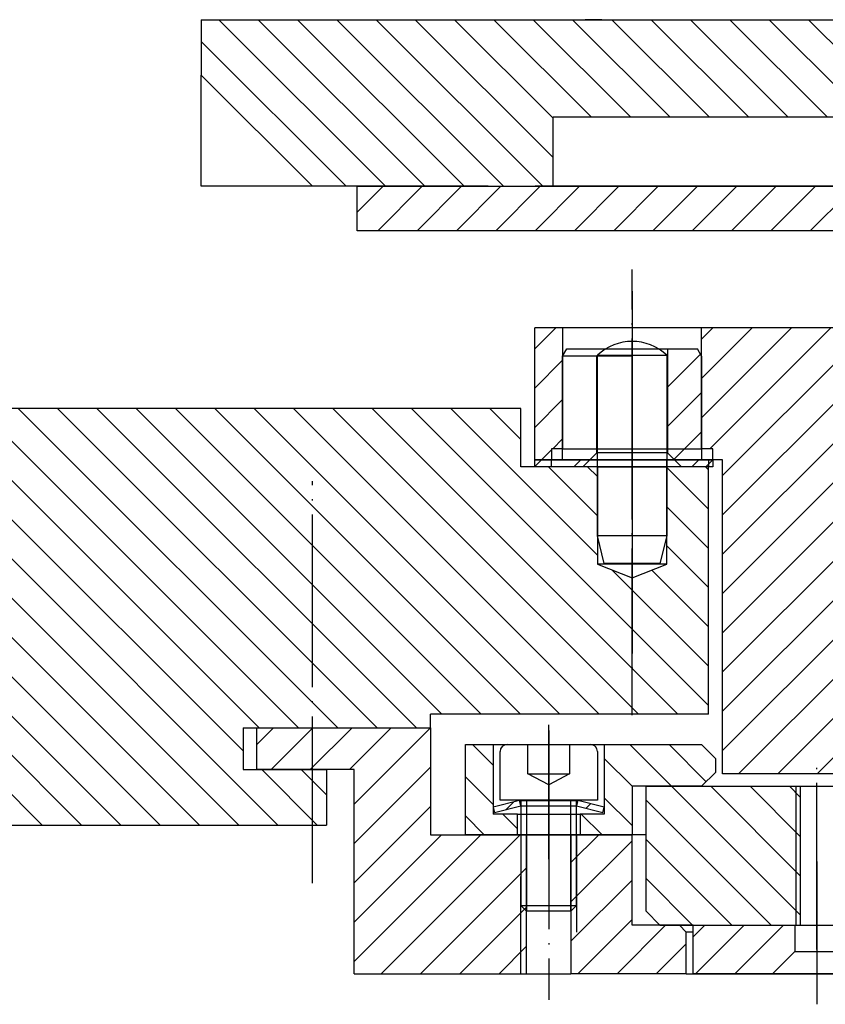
# Model space of a CAD drawing. Extents: x -1763 to 4575, y -3429 to 1051.
# Tile 5 of 80: x -169 to -111, y -2513 to -2442. Entities that reach past the tile are written whole.
import ezdxf

# ---------------------------------------------------------------- set-up
doc = ezdxf.new("R2010")
doc.units = 0
doc.linetypes.add('DASHED', pattern=[15, 7, -8])
doc.linetypes.add('DOT_CENTER', pattern=[14, 12, -1, 0, -1])
doc.layers.add('1', color=7, linetype='CONTINUOUS')
pattern_1 = [(45, (0, 0), (-1.4142136, 1.4142136), [])]
pattern_2 = [(135, (0, 0), (-1.4142136, -1.4142136), [])]

# ---------------------------------------------------------------- blocks, each defined once
blk = doc.blocks.new('SPRING_WASHER__141', base_point=(-135, -2499.548))
at = {"layer": '1', "linetype": 'CONTINUOUS'}
h = blk.add_hatch(dxfattribs=at)
h.set_pattern_fill('USER', color=3, scale=2, angle=45, pattern_type=0)
h.set_pattern_definition(pattern_1)
h.paths.add_polyline_path([(-133.097, -2497.975), (-133, -2498.364), (-134.903, -2498.839), (-135, -2498.451)])
h = blk.add_hatch(dxfattribs=at)
h.set_pattern_fill('USER', color=3, scale=2, angle=45, pattern_type=0)
h.set_pattern_definition(pattern_1)
h.paths.add_polyline_path([(-127, -2498.451), (-127.097, -2498.839), (-129, -2498.364), (-128.903, -2497.975)])
at = {"layer": '1', "color": 3, "linetype": 'DOT_CENTER'}
blk.add_line((-131, -2497.138), (-131, -2499.548), dxfattribs=at)
at = {"layer": '1', "color": 3, "linetype": 'CONTINUOUS'}
for p, q in [((-133.097, -2497.975), (-135, -2498.451)), ((-135, -2498.451), (-134.903, -2498.839)), ((-134.903, -2498.839), (-133, -2498.364)), ((-133, -2498.364), (-133.097, -2497.975)), ((-133.097, -2497.975), (-131, -2497.975)), ((-133, -2498.364), (-131, -2498.364)), ((-131, -2497.975), (-128.903, -2497.975)), ((-131, -2498.364), (-129, -2498.364)), ((-128.903, -2497.975), (-129, -2498.364)), ((-129, -2498.364), (-127.097, -2498.839)), ((-127, -2498.451), (-128.903, -2497.975)), ((-127.097, -2498.839), (-127, -2498.451))]:
    blk.add_line(p, q, dxfattribs=at)
blk = doc.blocks.new('SCREW_M4__142', base_point=(-134.5, -2510.451))
at = {"layer": '1', "color": 1, "linetype": 'DOT_CENTER'}
for p, q in [((-131, -2492.939), (-131, -2495.251)), ((-131, -2495.251), (-131, -2506.451))]:
    blk.add_line(p, q, dxfattribs=at)
at = {"layer": '1', "color": 7, "linetype": 'CONTINUOUS'}
for p, q in [((-134, -2493.951), (-132.5, -2493.951)), ((-132.5, -2493.951), (-129.5, -2493.951)), ((-129.5, -2493.951), (-128, -2493.951)), ((-134.5, -2497.951), (-134.5, -2494.451)), ((-127.5, -2494.451), (-127.5, -2497.951)), ((-133, -2497.951), (-134.5, -2497.951)), ((-133, -2497.951), (-133, -2500.451)), ((-132.6, -2497.951), (-133, -2497.951)), ((-129.4, -2497.951), (-132.6, -2497.951)), ((-129, -2497.951), (-129.4, -2497.951)), ((-129, -2500.451), (-129, -2497.951)), ((-127.5, -2497.951), (-129, -2497.951)), ((-133, -2500.451), (-133, -2505.551)), ((-129, -2505.551), (-129, -2500.451)), ((-132.6, -2505.951), (-133, -2505.551)), ((-133, -2505.551), (-129, -2505.551)), ((-129, -2505.551), (-129.4, -2505.951)), ((-129.4, -2505.951), (-132.6, -2505.951))]:
    blk.add_line(p, q, dxfattribs=at)
at = {"layer": '1', "color": 1, "linetype": 'DASHED'}
for p, q in [((-132.5, -2496.051), (-132.5, -2493.951)), ((-129.5, -2493.951), (-129.5, -2496.051)), ((-131, -2496.851), (-132.5, -2496.051)), ((-132.5, -2496.051), (-129.5, -2496.051)), ((-129.5, -2496.051), (-131, -2496.851)), ((-132.6, -2497.951), (-132.6, -2500.451)), ((-129.4, -2500.451), (-129.4, -2497.951)), ((-132.6, -2500.451), (-132.6, -2505.951)), ((-129.4, -2505.951), (-129.4, -2500.451))]:
    blk.add_line(p, q, dxfattribs=at)
at = {"layer": '1', "color": 7, "linetype": 'CONTINUOUS'}
for centre, start, end in [((-134, -2494.451), 90, 180), ((-128, -2494.451), 0, 90)]:
    blk.add_arc(centre, 0.5, start, end, dxfattribs=at)
blk = doc.blocks.new('CLAMP_PC__143', base_point=(-137, -2502.205))
at = {"layer": '1', "linetype": 'CONTINUOUS'}
h = blk.add_hatch(dxfattribs=at)
h.set_pattern_fill('USER', color=1, scale=2, angle=135, pattern_type=0)
h.set_pattern_definition(pattern_2)
h.paths.add_polyline_path([(-135, -2493.951), (-135, -2498.951), (-133.25, -2498.951), (-133.25, -2500.451), (-137, -2500.451), (-137, -2493.951)])
h = blk.add_hatch(dxfattribs=at)
h.set_pattern_fill('USER', color=1, scale=2, angle=135, pattern_type=0)
h.set_pattern_definition(pattern_2)
h.paths.add_polyline_path([(-120, -2493.951), (-119, -2494.951), (-119, -2495.951), (-120, -2496.951), (-125, -2496.951), (-125, -2500.451), (-128.75, -2500.451), (-128.75, -2498.951), (-127, -2498.951), (-127, -2493.951)])
at = {"layer": '1', "color": 1, "linetype": 'DOT_CENTER'}
blk.add_line((-131, -2502.205), (-131, -2492.535), dxfattribs=at)
at = {"layer": '1', "color": 1, "linetype": 'CONTINUOUS'}
for p, q in [((-137, -2500.451), (-137, -2493.951)), ((-137, -2493.951), (-135, -2493.951)), ((-135, -2493.951), (-135, -2498.951)), ((-135, -2493.951), (-127, -2493.951)), ((-127, -2493.951), (-127, -2498.951)), ((-127, -2493.951), (-120, -2493.951)), ((-119, -2494.951), (-120, -2493.951)), ((-119, -2494.951), (-119, -2495.951)), ((-120, -2496.951), (-119, -2495.951)), ((-120, -2496.951), (-125, -2496.951)), ((-125, -2496.951), (-125, -2500.451)), ((-133.25, -2498.951), (-135, -2498.951)), ((-133.25, -2500.451), (-133.25, -2498.951)), ((-133.25, -2498.951), (-128.75, -2498.951)), ((-127, -2498.951), (-128.75, -2498.951)), ((-128.75, -2498.951), (-128.75, -2500.451)), ((-133.25, -2500.451), (-137, -2500.451)), ((-128.75, -2500.451), (-133.25, -2500.451)), ((-125, -2500.451), (-128.75, -2500.451))]:
    blk.add_line(p, q, dxfattribs=at)
at = {"layer": '1'}
for name, p in [('SCREW_M4__142', (-134.5, -2510.451)), ('SPRING_WASHER__141', (-135, -2499.548))]:
    blk.add_blockref(name, p, dxfattribs=at)
blk = doc.blocks.new('PCC_S__144', base_point=(-152, -2511.751))
at = {"layer": '1', "linetype": 'CONTINUOUS'}
h = blk.add_hatch(dxfattribs=at)
h.set_pattern_fill('USER', color=3, scale=2, angle=45, pattern_type=0)
h.set_pattern_definition(pattern_1)
h.paths.add_polyline_path([(-132.6, -2500.451), (-139.5, -2500.451), (-139.5, -2492.751), (-152, -2492.751), (-152, -2495.751), (-145, -2495.751), (-145, -2510.451), (-132.6, -2510.451)])
h = blk.add_hatch(dxfattribs=at)
h.set_pattern_fill('USER', color=3, scale=2, angle=45, pattern_type=0)
h.set_pattern_definition(pattern_1)
h.paths.add_polyline_path([(-125, -2500.451), (-125, -2506.951), (-121.6, -2506.951), (-121.1, -2507.451), (-121.1, -2510.451), (-129.4, -2510.451), (-129.4, -2500.451)])
at = {"layer": '1', "color": 3, "linetype": 'DOT_CENTER'}
for p, q in [((-148, -2503.922), (-148, -2480.614)), ((-131, -2495.251), (-131, -2512.336))]:
    blk.add_line(p, q, dxfattribs=at)
at = {"layer": '1', "color": 3, "linetype": 'CONTINUOUS'}
for p, q in [((-152, -2495.751), (-152, -2492.751)), ((-152, -2492.751), (-139.5, -2492.751)), ((-139.5, -2492.751), (-139.5, -2500.451)), ((-145, -2495.751), (-152, -2495.751)), ((-145, -2510.451), (-145, -2495.751)), ((-139.5, -2500.451), (-132.6, -2500.451)), ((-132.6, -2500.451), (-129.4, -2500.451)), ((-132.6, -2510.451), (-132.6, -2500.451)), ((-129.4, -2500.451), (-125, -2500.451)), ((-129.4, -2500.451), (-129.4, -2510.451)), ((-125, -2506.951), (-125, -2500.451)), ((-124, -2500.451), (-125, -2500.451)), ((-121.6, -2506.951), (-125, -2506.951)), ((-121.6, -2506.951), (-121.1, -2507.451)), ((-120.6, -2506.951), (-121.6, -2506.951)), ((-120.6, -2507.451), (-121.1, -2507.451)), ((-121.1, -2510.451), (-121.1, -2507.451)), ((-145, -2510.451), (-132.6, -2510.451)), ((-132.6, -2510.451), (-129.4, -2510.451)), ((-121.1, -2510.451), (-129.4, -2510.451)), ((-121.1, -2510.451), (121.1, -2510.451))]:
    blk.add_line(p, q, dxfattribs=at)
at = {"layer": '1', "color": 3, "linetype": 'DASHED'}
for p, q in [((-133, -2510.451), (-133, -2500.451)), ((-129, -2500.451), (-129, -2510.451))]:
    blk.add_line(p, q, dxfattribs=at)
at = {"layer": '1'}
blk.add_blockref('CLAMP_PC__143', (-137, -2502.205), dxfattribs=at)
blk = doc.blocks.new('PIN_IR__145', base_point=(-127.5, -2484.295))
at = {"layer": '1', "color": 6, "linetype": 'DOT_CENTER'}
blk.add_line((-125, -2461.301), (-125, -2489.295), dxfattribs=at)
at = {"layer": '1', "color": 6, "linetype": 'CONTINUOUS'}
for p, q in [((-127.5, -2465.919), (-122.5, -2465.919)), ((-127.5, -2478.919), (-127.5, -2465.919)), ((-122.5, -2465.919), (-122.5, -2478.919)), ((-127, -2480.919), (-127.5, -2478.919)), ((-122.5, -2478.919), (-127.5, -2478.919)), ((-122.5, -2478.919), (-123, -2480.919)), ((-123, -2480.919), (-127, -2480.919))]:
    blk.add_line(p, q, dxfattribs=at)
blk.add_arc((-125, -2468.544), 3.625, 46.39718, 133.60282, dxfattribs=at)
blk = doc.blocks.new('INSERT_RING_TSK__146', base_point=(-152, -2518.751))
at = {"layer": '1', "linetype": 'CONTINUOUS'}
h = blk.add_hatch(dxfattribs=at)
h.set_pattern_fill('USER', scale=2, angle=135, pattern_type=0)
h.set_pattern_definition(pattern_2)
h.paths.add_polyline_path([(-133, -2469.751), (-133, -2473.951), (-127.5, -2473.951), (-127.5, -2480.951), (-125, -2481.951), (-122.5, -2480.951), (-122.5, -2473.951), (-119.5, -2473.951), (-119.5, -2491.751), (-139.5, -2491.751), (-139.5, -2492.751), (-153, -2492.751), (-153, -2495.751), (-147, -2495.751), (-147, -2499.751), (-195, -2499.751), (-195, -2480.851), (-210, -2480.851), (-210, -2469.751)])
at = {"layer": '1', "color": 7, "linetype": 'CONTINUOUS'}
for p, q in [((-133, -2469.751), (-210, -2469.751)), ((-133, -2473.951), (-133, -2469.751)), ((-127.5, -2473.951), (-133, -2473.951)), ((-127.5, -2473.951), (-122.5, -2473.951)), ((-127.5, -2473.951), (-127.5, -2480.951)), ((-122.5, -2480.951), (-122.5, -2473.951)), ((-119.5, -2473.951), (-122.5, -2473.951)), ((-119.5, -2491.751), (-119.5, -2473.951)), ((-122.5, -2480.951), (-127.5, -2480.951)), ((-127.5, -2480.951), (-125, -2481.951)), ((-125, -2481.951), (-122.5, -2480.951)), ((-139.5, -2492.751), (-139.5, -2491.751)), ((-119.5, -2491.751), (-139.5, -2491.751)), ((-153, -2492.751), (-139.5, -2492.751)), ((-153, -2492.751), (-153, -2495.751)), ((-153, -2495.751), (-147, -2495.751)), ((-147, -2495.751), (-147, -2499.751)), ((-195, -2499.751), (-147, -2499.751))]:
    blk.add_line(p, q, dxfattribs=at)
at = {"layer": '1', "color": 7, "linetype": 'DOT_CENTER'}
for p, q in [((-125, -2491.838), (-125, -2473.233)), ((-148, -2489.376), (-148, -2474.987))]:
    blk.add_line(p, q, dxfattribs=at)
at = {"layer": '1'}
blk.add_blockref('PIN_IR__145', (-127.5, -2484.295), dxfattribs=at)
blk = doc.blocks.new('TSK_APM90__175', base_point=(-260, -2520.158))
at = {"layer": '1'}
for name, p in [('INSERT_RING_TSK__146', (-152, -2518.751)), ('PCC_S__144', (-152, -2511.751))]:
    blk.add_blockref(name, p, dxfattribs=at)
blk = doc.blocks.new('DUTBD__178', base_point=(59.044, -3293.922))
at = {"layer": '1', "linetype": 'CONTINUOUS'}
h = blk.add_hatch(dxfattribs=at)
h.set_pattern_fill('USER', color=3, scale=2, angle=45, pattern_type=0)
h.set_pattern_definition(pattern_1)
h.paths.add_polyline_path([(-55, -2453.751), (-55, -2456.951), (-144.78, -2456.951), (-144.78, -2453.751)])
at = {"layer": '1', "color": 3, "linetype": 'CONTINUOUS'}
for p, q in [((-144.78, -2456.951), (-144.78, -2453.751)), ((-144.78, -2453.751), (-55, -2453.751)), ((-55, -2456.951), (-144.78, -2456.951))]:
    blk.add_line(p, q, dxfattribs=at)
blk = doc.blocks.new('SV_DUT_BO_STIFFENER__179', base_point=(203.824, -3290.722))
at = {"layer": '1', "linetype": 'CONTINUOUS'}
h = blk.add_hatch(dxfattribs=at)
h.set_pattern_fill('USER', color=1, scale=2, angle=135, pattern_type=0)
h.set_pattern_definition(pattern_2)
h.paths.add_polyline_path([(-156, -2445.751), (-156, -2441.751), (-142.37, -2441.751), (-127.18, -2441.751), (-128.37, -2441.751), (-70.086, -2441.751), (-55, -2441.751), (-55, -2453.751), (-56, -2453.751), (-56, -2452.251), (-96.68, -2452.251), (-96.68, -2453.751), (-104.08, -2453.751), (-104.08, -2448.751), (-130.68, -2448.751), (-130.68, -2453.751), (-131.97, -2453.751), (-135.37, -2453.751), (-148, -2453.751)])
at = {"layer": '1', "color": 1, "linetype": 'CONTINUOUS'}
for p, q in [((-156, -2441.751), (-156, -2445.751)), ((-156, -2441.751), (-142.37, -2441.751)), ((-142.37, -2441.751), (-127.18, -2441.751)), ((-128.37, -2441.751), (-70.086, -2441.751)), ((-127.18, -2441.751), (-128.37, -2441.751)), ((-148, -2453.751), (-156, -2445.751)), ((-156, -2453.751), (-156, -2445.751)), ((-130.68, -2448.751), (-104.08, -2448.751)), ((-130.68, -2453.751), (-130.68, -2448.751)), ((-148, -2453.751), (-156, -2453.751)), ((-135.37, -2453.751), (-148, -2453.751)), ((-135.37, -2453.751), (-131.97, -2453.751)), ((-130.68, -2453.751), (-131.97, -2453.751)), ((-104.08, -2453.751), (-130.68, -2453.751))]:
    blk.add_line(p, q, dxfattribs=at)
at = {"layer": '1'}
blk.add_blockref('DUTBD__178', (59.044, -3293.922), dxfattribs=at)
blk = doc.blocks.new('ISOLATOR_SCR__181', base_point=(78.824, -3308.422))
at = {"layer": '1', "linetype": 'CONTINUOUS'}
h = blk.add_hatch(dxfattribs=at)
h.set_pattern_fill('USER', color=1, scale=2, angle=45, pattern_type=0)
h.set_pattern_definition([(45, (80.3578, 438.57), (-1.4142136, 1.4142136), [])])
h.paths.add_polyline_path([(-120, -2465.971), (-120, -2473.451), (-119.2, -2473.451), (-119.2, -2473.951), (-121.45, -2473.951), (-122.45, -2472.951), (-122.45, -2465.451), (-120.3, -2465.451)])
at = {"layer": '1', "color": 1, "linetype": 'DOT_CENTER'}
for p, q in [((-125, -2464.348), (-125, -2465.951)), ((-125, -2465.451), (-125, -2465.971)), ((-125, -2465.971), (-125, -2472.951)), ((-125, -2472.951), (-125, -2473.951)), ((-125, -2474.451), (-125, -2477.416))]:
    blk.add_line(p, q, dxfattribs=at)
at = {"layer": '1', "color": 1, "linetype": 'CONTINUOUS'}
for p, q in [((-130, -2465.971), (-129.7, -2465.451)), ((-130, -2473.451), (-130, -2465.971)), ((-125, -2465.971), (-130, -2465.971)), ((-129.7, -2465.451), (-127.55, -2465.451)), ((-127.55, -2465.451), (-125, -2465.451)), ((-125, -2465.451), (-122.45, -2465.451)), ((-125, -2465.971), (-125, -2465.451)), ((-125, -2472.951), (-125, -2465.971)), ((-122.45, -2465.451), (-120.3, -2465.451)), ((-122.45, -2465.451), (-122.45, -2472.951)), ((-120, -2465.971), (-120.3, -2465.451)), ((-120, -2465.971), (-120, -2473.451)), ((-125, -2473.951), (-125, -2472.951)), ((-122.45, -2472.951), (-125, -2472.951)), ((-121.45, -2473.951), (-122.45, -2472.951)), ((-130.8, -2473.451), (-130, -2473.451)), ((-130.8, -2473.951), (-130.8, -2473.451)), ((-125, -2473.451), (-130, -2473.451)), ((-120, -2473.451), (-119.2, -2473.451)), ((-119.2, -2473.451), (-119.2, -2473.951)), ((-128.55, -2473.951), (-130.8, -2473.951)), ((-125, -2473.951), (-128.55, -2473.951)), ((-121.45, -2473.951), (-125, -2473.951)), ((-119.2, -2473.951), (-121.45, -2473.951))]:
    blk.add_line(p, q, dxfattribs=at)
at = {"layer": '1', "color": 1, "linetype": 'DASHED'}
for p, q in [((-127.55, -2472.951), (-127.55, -2465.451)), ((-127.55, -2472.951), (-128.55, -2473.951)), ((-125, -2472.951), (-127.55, -2472.951))]:
    blk.add_line(p, q, dxfattribs=at)
blk = doc.blocks.new('ISO_PLATE_POGOTOWER__184', base_point=(-137, -2481.019))
at = {"layer": '1', "linetype": 'CONTINUOUS'}
h = blk.add_hatch(dxfattribs=at)
h.set_pattern_fill('USER', color=3, scale=2, angle=45, pattern_type=0)
h.set_pattern_definition(pattern_1)
h.paths.add_polyline_path([(-127.5, -2473.451), (-132, -2473.451), (-132, -2473.951), (-127.5, -2473.951)])
h = blk.add_hatch(dxfattribs=at)
h.set_pattern_fill('USER', color=3, scale=2, angle=45, pattern_type=0)
h.set_pattern_definition(pattern_1)
h.paths.add_polyline_path([(-119.5, -2473.451), (-122.5, -2473.451), (-122.5, -2473.951), (-119.5, -2473.951)])
at = {"layer": '1', "color": 3, "linetype": 'DOT_CENTER'}
blk.add_line((-125, -2470.233), (-125, -2477.981), dxfattribs=at)
at = {"layer": '1', "color": 3, "linetype": 'CONTINUOUS'}
for p, q in [((-132, -2473.951), (-132, -2473.451)), ((-132, -2473.451), (-127.5, -2473.451)), ((-127.5, -2473.451), (-122.5, -2473.451)), ((-127.5, -2473.951), (-127.5, -2473.451)), ((-122.5, -2473.451), (-119.5, -2473.451)), ((-122.5, -2473.951), (-122.5, -2473.451)), ((-119.5, -2473.451), (-119.5, -2473.951)), ((-127.5, -2473.951), (-132, -2473.951)), ((-122.5, -2473.951), (-127.5, -2473.951)), ((-119.5, -2473.951), (-122.5, -2473.951))]:
    blk.add_line(p, q, dxfattribs=at)
blk = doc.blocks.new('SV_POGOTOWER__211', base_point=(303.824, -3337.479))
at = {"layer": '1', "linetype": 'CONTINUOUS'}
h = blk.add_hatch(dxfattribs=at)
h.set_pattern_fill('USER', color=4, scale=2, angle=45, pattern_type=0)
h.set_pattern_definition(pattern_1)
h.paths.add_polyline_path([(-99.76, -2459.951), (-110, -2459.951), (-110, -2463.951), (-120, -2463.951), (-120, -2472.651), (-119.2, -2472.651), (-119.2, -2473.451), (-118.5, -2473.451), (-118.5, -2496.051), (-108.4, -2496.051), (-108.4, -2503.951), (-106.397, -2503.951), (-106.397, -2499.951), (-106.397, -2497.951), (-105.597, -2497.451), (-104.797, -2497.951), (-104.797, -2499.951), (-104.797, -2503.951), (-99.76, -2503.951), (-99.76, -2496.751), (-99.06, -2496.251), (-98.36, -2496.751), (-98.36, -2503.951), (-94.68, -2503.951), (-94.68, -2496.751), (-93.98, -2496.251), (-93.28, -2496.751), (-93.28, -2503.951), (-89.6, -2503.951), (-89.6, -2496.751), (-88.9, -2496.251), (-88.2, -2496.751), (-88.2, -2503.951), (-83.62, -2503.951), (-83.62, -2496.751), (-82.92, -2496.251), (-82.22, -2496.751), (-82.22, -2503.951), (-81.72, -2503.951), (-81.72, -2459.951), (-82.22, -2459.951), (-82.22, -2466.751), (-82.92, -2467.251), (-83.62, -2466.751), (-83.62, -2459.951), (-88.2, -2459.951), (-88.2, -2466.751), (-88.9, -2467.251), (-89.6, -2466.751), (-89.6, -2459.951), (-93.28, -2459.951), (-93.28, -2466.751), (-93.98, -2467.251), (-94.68, -2466.751), (-94.68, -2459.951), (-98.36, -2459.951), (-98.36, -2466.751), (-99.06, -2467.251), (-99.76, -2466.751)])
h = blk.add_hatch(dxfattribs=at)
h.set_pattern_fill('USER', color=4, scale=2, angle=45, pattern_type=0)
h.set_pattern_definition(pattern_1)
h.paths.add_polyline_path([(-130, -2463.951), (-132, -2463.951), (-132, -2473.451), (-130.8, -2473.451), (-130.8, -2472.651), (-130, -2472.651)])
at = {"layer": '1', "color": 4, "linetype": 'DOT_CENTER'}
blk.add_line((-125, -2476.715), (-125, -2459.749), dxfattribs=at)
at = {"layer": '1', "color": 4, "linetype": 'CONTINUOUS'}
for p, q in [((-130, -2463.951), (-132, -2463.951)), ((-132, -2473.451), (-132, -2463.951)), ((-130, -2463.951), (-130, -2472.651)), ((-122.5, -2463.951), (-130, -2463.951)), ((-120, -2463.951), (-122.5, -2463.951)), ((-120, -2472.651), (-120, -2463.951)), ((-110, -2463.951), (-120, -2463.951)), ((-130.8, -2472.651), (-130.8, -2473.451)), ((-130, -2472.651), (-130.8, -2472.651)), ((-130, -2472.651), (-120, -2472.651)), ((-119.2, -2472.651), (-120, -2472.651)), ((-119.2, -2473.451), (-119.2, -2472.651)), ((-130.8, -2473.451), (-132, -2473.451)), ((-121.5, -2473.451), (-130.8, -2473.451)), ((-119.2, -2473.451), (-121.5, -2473.451)), ((-118.5, -2473.451), (-119.2, -2473.451)), ((-118.5, -2496.051), (-118.5, -2473.451)), ((-108.4, -2496.051), (-118.5, -2496.051))]:
    blk.add_line(p, q, dxfattribs=at)
at = {"layer": '1'}
for name, p in [('ISO_PLATE_POGOTOWER__184', (-137, -2481.019)), ('ISOLATOR_SCR__181', (78.824, -3308.422))]:
    blk.add_blockref(name, p, dxfattribs=at)
blk = doc.blocks.new('PC_STIFF_S__213', base_point=(412.141, -3662.946))
at = {"layer": '1', "linetype": 'CONTINUOUS'}
h = blk.add_hatch(dxfattribs=at)
h.set_pattern_fill('USER', color=5, scale=2, angle=135, pattern_type=0)
h.set_pattern_definition(pattern_2)
h.paths.add_polyline_path([(-124, -2496.951), (-112.9, -2496.951), (-112.9, -2506.951), (-123, -2506.951), (-124, -2505.951)])
at = {"layer": '1', "color": 5, "linetype": 'DOT_CENTER'}
blk.add_line((-111.7, -2508.714), (-111.7, -2495.259), dxfattribs=at)
at = {"layer": '1', "color": 5, "linetype": 'CONTINUOUS'}
for p, q in [((-124, -2496.951), (-112.9, -2496.951)), ((-124, -2505.951), (-124, -2496.951)), ((-113.2, -2506.951), (-113.2, -2496.951)), ((-112.9, -2496.951), (-112.9, -2506.951)), ((-112.9, -2496.951), (-110.5, -2496.951)), ((-123, -2506.951), (-124, -2505.951)), ((-123, -2506.951), (-112.9, -2506.951)), ((-112.9, -2506.951), (-110.5, -2506.951))]:
    blk.add_line(p, q, dxfattribs=at)
blk = doc.blocks.new('SV_PROBECARD__214', base_point=(423.591, -3362.454))
at = {"layer": '1', "linetype": 'CONTINUOUS'}
h = blk.add_hatch(dxfattribs=at)
h.set_pattern_fill('USER', color=1, scale=2, angle=45, pattern_type=0)
h.set_pattern_definition(pattern_1)
h.paths.add_polyline_path([(-113.3, -2506.951), (-120.6, -2506.951), (-120.6, -2510.451), (-114.9, -2510.451), (-113.3, -2508.851)])
at = {"layer": '1', "color": 1, "linetype": 'DOT_CENTER'}
blk.add_line((-111.7, -2502.38), (-111.7, -2512.654), dxfattribs=at)
at = {"layer": '1', "color": 1, "linetype": 'CONTINUOUS'}
for p, q in [((-120.6, -2506.951), (-113.3, -2506.951)), ((-120.6, -2510.451), (-120.6, -2506.951)), ((-113.3, -2506.951), (-110.1, -2506.951)), ((-113.3, -2506.951), (-113.3, -2508.851)), ((-113.3, -2508.851), (-114.9, -2510.451)), ((-113.3, -2508.851), (-110.1, -2508.851)), ((-114.9, -2510.451), (-120.6, -2510.451)), ((-108.5, -2510.451), (-114.9, -2510.451))]:
    blk.add_line(p, q, dxfattribs=at)
at = {"layer": '1'}
blk.add_blockref('PC_STIFF_S__213', (412.141, -3662.946), dxfattribs=at)
blk = doc.blocks.new('SIDE_VIEW__215', base_point=(-19.45, -3345.858))
at = {"layer": '1'}
for name, p in [('SV_DUT_BO_STIFFENER__179', (203.824, -3290.722)), ('SV_POGOTOWER__211', (303.824, -3337.479)), ('SV_PROBECARD__214', (423.591, -3362.454))]:
    blk.add_blockref(name, p, dxfattribs=at)
blk = doc.blocks.new('WPIF_TSK__216', base_point=(37.824, -3712.742))
at = {"layer": '1'}
for name, p in [('TSK_APM90__175', (-260, -2520.158)), ('SIDE_VIEW__215', (-19.45, -3345.858))]:
    blk.add_blockref(name, p, dxfattribs=at)
blk = doc.blocks.new('C-E2803-62282-1S11B__217', base_point=(0, -2449.251))
at = {"layer": '1'}
blk.add_blockref('WPIF_TSK__216', (37.824, -3712.742), dxfattribs=at)

msp = doc.modelspace()

# ---------------------------------------------------------------- block references
at = {"layer": '1'}
msp.add_blockref('C-E2803-62282-1S11B__217', (0, -2449.251), dxfattribs=at)

doc.saveas('drawing.dxf')
